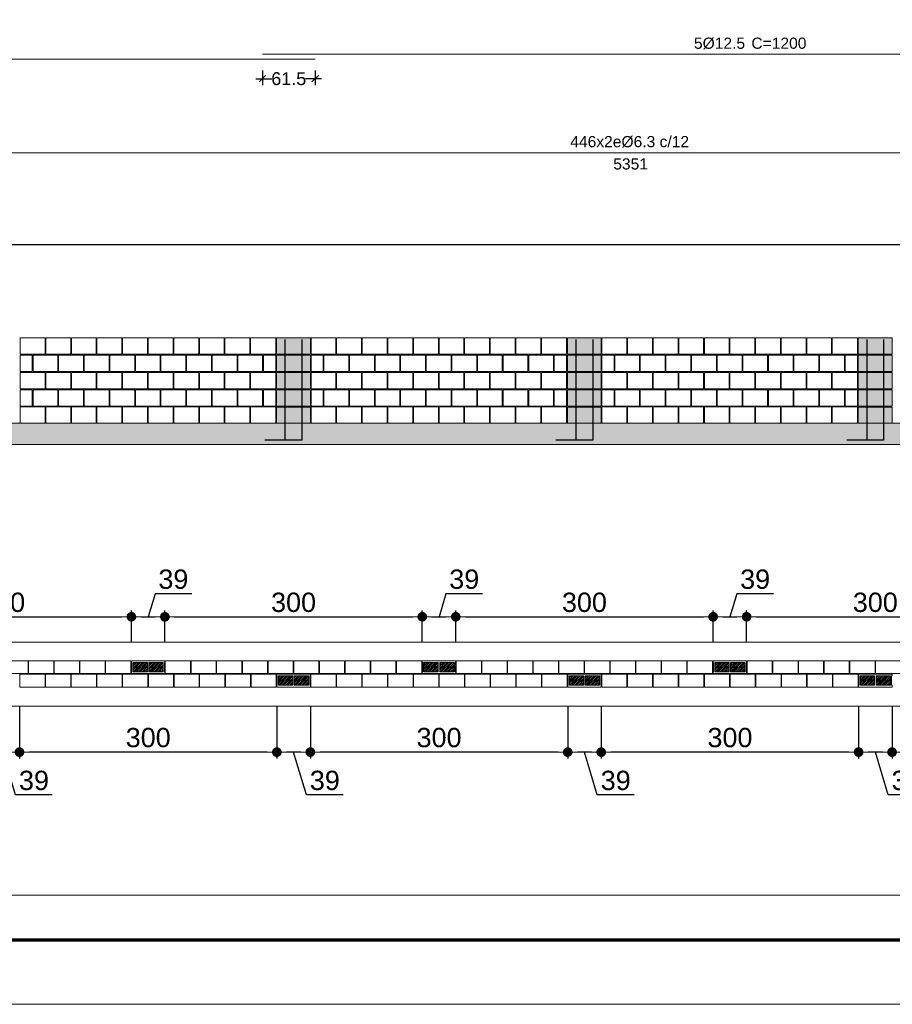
# Model space of a CAD drawing. Header units: millimetres. Extents: x 83 to 471, y -739 to 93.
# Tile 59 of 185: x 136 to 150, y -548 to -533. Entities that reach past the tile are written whole.
import ezdxf
from ezdxf.enums import TextEntityAlignment as Align

# ---------------------------------------------------------------- set-up
doc = ezdxf.new("R2010")
doc.units = ezdxf.units.MM
for name, color, linetype, lineweight in [('.', 7, 'Continuous', 5), ('__MAGNUS.Cota', 30, 'Continuous', 9), ('__MAGNUS.Margem', 7, 'Continuous', 70), ('__MAGNUS.Selo', 7, 'Continuous', 30), ('ALVEOLOS', 7, 'Continuous', 9), ('ARM_LONGITUDINAL_Ø12_5', 7, 'Continuous', 9), ('COTAS', 250, 'Continuous', 5), ('ELE_ARM_TRANS_TXT_EST', 7, 'Continuous', 9), ('ELE_COT_COT_ARM', 7, 'Continuous', 9), ('ELE_COT_COT_EST', 7, 'Continuous', 9), ('ELE_COT_TEXTOS_ESTRIBOS', 7, 'Continuous', 9), ('MEIA_PECA', 7, 'Continuous', 0), ('PECA_COMPLETA', 7, 'Continuous', 0), ('PECA_DE_PREENCHIMENTO', 7, 'Continuous', 0), ('POR_ARM_LONG_ARM_TEXTOS', 7, 'Continuous', 9), ('POR_ARM_LONG_TXT_COMP', 7, 'Continuous', 9), ('PREEN_ALVEOLOS', 7, 'Continuous', 9), ('ROTULOS_VERTICAIS', 7, 'Continuous', 9), ('VIG_FACES', 186, 'Continuous', 9)]:
    doc.layers.add(name, color=color, linetype=linetype, lineweight=lineweight)
doc.styles.add('Arial', font='arial.ttf')
doc.styles.add('Arial Narrow', font='ARIALN.TTF')
doc.dimstyles.new('Copy of UM_75.000000', dxfattribs={"dimtxt": 0.3, "dimasz": 0.15, "dimexe": 0.1, "dimexo": 0.3, "dimgap": 0.07, "dimtad": 1, "dimdec": 0, "dimlfac": 75, "dimzin": 0, "dimdsep": 46, "dimtxsty": 'Arial', "dimblk": 'DOT', "dimcen": 0.09, "dimdle": 0.1, "dimclrd": 30, "dimclre": 30, "dimclrt": 7, "dimadec": 1, "dimazin": 2, "dimtfac": 1, "dimtdec": 0, "dimtofl": 0, "dimtmove": 0, "dimatfit": 3, "dimldrblk": 'DOT', "dimfxl": 1, "dimtolj": 1, "dimarcsym": 0})
doc.dimstyles.new('cype_oblique', dxfattribs={"dimtxt": 0.2, "dimasz": 0.1, "dimexe": 0.1, "dimexo": 0.1, "dimgap": 0, "dimtad": 0, "dimdec": 0, "dimlfac": 30, "dimzin": 0, "dimdsep": 46, "dimtxsty": 'Arial', "dimblk1": 'OBLIQUE', "dimblk2": 'OBLIQUE', "dimsah": 1, "dimcen": 0.09, "dimdle": 0.1, "dimadec": 0, "dimazin": 0, "dimtfac": 1, "dimtdec": 0, "dimtofl": 0, "dimtmove": 2, "dimatfit": 3, "dimfxl": 1, "dimtolj": 1, "dimtzin": 0, "dimarcsym": 0})

# ---------------------------------------------------------------- blocks, each defined once
blk = doc.blocks.new('*U1865')
at = {"layer": '__MAGNUS.Margem', "linetype": 'Continuous'}
blk.add_line((-980.92, -2.28), (173.08, -2.28), dxfattribs=at)
at = {"layer": '__MAGNUS.Margem', "lineweight": 9}
blk.add_line((-1005.92, -12.28), (183.08, -12.28), dxfattribs=at)
at = {"layer": '__MAGNUS.Selo', "style": 'Arial Narrow', "width": 1}
for tag, height, p in [('PROPRIETÁRIO', 3.4, (17.21, 48.91)), ('EDIFICAÇÃORESIDENCIAL', 3.4, (17.21, 40.61)), ('ESTRUTURAL', 3.4, (17.8, 20.69)), ('ANTEPROJETO', 2.43, (111.69, 13.5)), ('ARQ01/01', 5.5, (139.44, 9.5)), ('INDICADA', 2.43, (111.53, 8))]:
    blk.add_attdef(tag, text='', height=height, dxfattribs=at).set_placement(p, align=Align.MIDDLE_LEFT)
at = {"layer": '__MAGNUS.Selo', "lineweight": 30, "flags": 104}
for tag, p in [('ENDEREÇODAOBRA', (17.21, 33.54)), ('ENDEREÇODAOBRA', (17.21, 27.87)), ('TÍTULO', (17.21, 10.8))]:
    blk.add_attdef(tag, text='', height=3.4, dxfattribs=at).set_placement(p, align=Align.MIDDLE_LEFT)
blk = doc.blocks.new('_OBLIQUE')
at = {"color": 0, "linetype": 'ByBlock', "lineweight": -2}
blk.add_line((-0.5, -0.5), (0.5, 0.5), dxfattribs=at)
blk = doc.blocks.new('*D5216')
at = {"layer": 'Defpoints', "color": 0}
for p in [(29.95, -2.118), (30.77, -2.118), (30.77, -2.344)]:
    blk.add_point(p, dxfattribs=at)
at = {"layer": 'ELE_COT_COT_ARM', "color": 0, "lineweight": -2}
for p, q in [((29.95, -2.218), (29.95, -2.444)), ((30.77, -2.218), (30.77, -2.444)), ((29.85, -2.344), (30.099, -2.344)), ((30.87, -2.344), (30.621, -2.344))]:
    blk.add_line(p, q, dxfattribs=at)
at = {"layer": 'ELE_COT_COT_ARM', "color": 0, "linetype": 'ByBlock', "lineweight": -2, "xscale": 0.1, "yscale": 0.1, "zscale": 0.1, "rotation": 180}
blk.add_blockref('_OBLIQUE', (29.95, -2.344), dxfattribs=at)
at = {"layer": 'ELE_COT_COT_ARM', "color": 0, "linetype": 'ByBlock', "lineweight": -2, "xscale": 0.1, "yscale": 0.1, "zscale": 0.1}
blk.add_blockref('_OBLIQUE', (30.77, -2.344), dxfattribs=at)
at = {"layer": 'ELE_COT_COT_ARM', "color": 0, "insert": (30.36, -2.344), "char_height": 0.2, "attachment_point": 5, "style": 'Arial'}
blk.add_mtext('\\A1;61.5', dxfattribs=at)
blk = doc.blocks.new('blocoss50')
at = {"layer": 'MEIA_PECA'}
for points in [[(-0.467, -0.268), (-0.467, -0.521), (-0.274, -0.521), (-0.274, -0.268), (-0.467, -0.268)], [(-0.467, -0.804), (-0.467, -1.057), (-0.274, -1.057), (-0.274, -0.804), (-0.467, -0.804)]]:
    blk.add_lwpolyline(points, close=True, dxfattribs=at)
at = {"layer": 'PECA_COMPLETA'}
for points in [[(-4.243, 0), (-4.243, -0.253), (-3.857, -0.253), (-3.857, 0), (-4.243, 0)], [(-3.846, 0), (-3.846, -0.253), (-3.459, -0.253), (-3.459, 0), (-3.846, 0)], [(-3.448, 0), (-3.448, -0.253), (-3.062, -0.253), (-3.062, 0), (-3.448, 0)], [(-3.051, 0), (-3.051, -0.253), (-2.664, -0.253), (-2.664, 0), (-3.051, 0)], [(-2.653, 0), (-2.653, -0.253), (-2.266, -0.253), (-2.266, 0), (-2.653, 0)], [(-2.256, 0), (-2.256, -0.253), (-1.869, -0.253), (-1.869, 0), (-2.256, 0)], [(-1.858, 0), (-1.858, -0.253), (-1.471, -0.253), (-1.471, 0), (-1.858, 0)], [(-1.461, 0), (-1.461, -0.253), (-1.074, -0.253), (-1.074, 0), (-1.461, 0)], [(-1.063, 0), (-1.063, -0.253), (-0.676, -0.253), (-0.676, 0), (-1.063, 0)], [(-0.666, 0), (-0.666, -0.253), (-0.274, -0.253), (-0.274, 0), (-0.666, 0)], [(-4.243, -0.268), (-4.243, -0.521), (-4.055, -0.521), (-4.055, -0.268)], [(-4.044, -0.268), (-4.044, -0.521), (-3.658, -0.521), (-3.658, -0.268), (-4.044, -0.268)], [(-3.647, -0.268), (-3.647, -0.521), (-3.26, -0.521), (-3.26, -0.268), (-3.647, -0.268)], [(-3.249, -0.268), (-3.249, -0.521), (-2.863, -0.521), (-2.863, -0.268), (-3.249, -0.268)], [(-2.852, -0.268), (-2.852, -0.521), (-2.465, -0.521), (-2.465, -0.268), (-2.852, -0.268)], [(-2.454, -0.268), (-2.454, -0.521), (-2.068, -0.521), (-2.068, -0.268), (-2.454, -0.268)], [(-2.057, -0.268), (-2.057, -0.521), (-1.67, -0.521), (-1.67, -0.268), (-2.057, -0.268)], [(-1.659, -0.268), (-1.659, -0.521), (-1.273, -0.521), (-1.273, -0.268), (-1.659, -0.268)], [(-1.262, -0.268), (-1.262, -0.521), (-0.875, -0.521), (-0.875, -0.268), (-1.262, -0.268)], [(-0.864, -0.268), (-0.864, -0.521), (-0.478, -0.521), (-0.478, -0.268), (-0.864, -0.268)], [(-4.243, -0.536), (-4.243, -0.789), (-3.857, -0.789), (-3.857, -0.536), (-4.243, -0.536)], [(-3.846, -0.536), (-3.846, -0.789), (-3.459, -0.789), (-3.459, -0.536), (-3.846, -0.536)], [(-3.448, -0.536), (-3.448, -0.789), (-3.062, -0.789), (-3.062, -0.536), (-3.448, -0.536)], [(-3.051, -0.536), (-3.051, -0.789), (-2.664, -0.789), (-2.664, -0.536), (-3.051, -0.536)], [(-2.653, -0.536), (-2.653, -0.789), (-2.266, -0.789), (-2.266, -0.536), (-2.653, -0.536)], [(-2.256, -0.536), (-2.256, -0.789), (-1.869, -0.789), (-1.869, -0.536), (-2.256, -0.536)], [(-1.858, -0.536), (-1.858, -0.789), (-1.471, -0.789), (-1.471, -0.536), (-1.858, -0.536)], [(-1.461, -0.536), (-1.461, -0.789), (-1.074, -0.789), (-1.074, -0.536), (-1.461, -0.536)], [(-1.063, -0.536), (-1.063, -0.789), (-0.676, -0.789), (-0.676, -0.536), (-1.063, -0.536)], [(-0.666, -0.536), (-0.666, -0.789), (-0.274, -0.789), (-0.274, -0.536), (-0.666, -0.536)], [(-4.243, -0.804), (-4.243, -1.057), (-4.055, -1.057), (-4.055, -0.804)], [(-4.044, -0.804), (-4.044, -1.057), (-3.658, -1.057), (-3.658, -0.804), (-4.044, -0.804)], [(-3.647, -0.804), (-3.647, -1.057), (-3.26, -1.057), (-3.26, -0.804), (-3.647, -0.804)], [(-3.249, -0.804), (-3.249, -1.057), (-2.863, -1.057), (-2.863, -0.804), (-3.249, -0.804)], [(-2.852, -0.804), (-2.852, -1.057), (-2.465, -1.057), (-2.465, -0.804), (-2.852, -0.804)], [(-2.454, -0.804), (-2.454, -1.057), (-2.068, -1.057), (-2.068, -0.804), (-2.454, -0.804)], [(-2.057, -0.804), (-2.057, -1.057), (-1.67, -1.057), (-1.67, -0.804), (-2.057, -0.804)], [(-1.659, -0.804), (-1.659, -1.057), (-1.273, -1.057), (-1.273, -0.804), (-1.659, -0.804)], [(-1.262, -0.804), (-1.262, -1.057), (-0.875, -1.057), (-0.875, -0.804), (-1.262, -0.804)], [(-0.864, -0.804), (-0.864, -1.057), (-0.478, -1.057), (-0.478, -0.804), (-0.864, -0.804)], [(-4.243, -1.072), (-4.243, -1.325), (-3.857, -1.325), (-3.857, -1.072), (-4.243, -1.072)], [(-3.846, -1.072), (-3.846, -1.325), (-3.459, -1.325), (-3.459, -1.072), (-3.846, -1.072)], [(-3.448, -1.072), (-3.448, -1.325), (-3.062, -1.325), (-3.062, -1.072), (-3.448, -1.072)], [(-3.051, -1.072), (-3.051, -1.325), (-2.664, -1.325), (-2.664, -1.072), (-3.051, -1.072)], [(-2.653, -1.072), (-2.653, -1.325), (-2.266, -1.325), (-2.266, -1.072), (-2.653, -1.072)], [(-2.256, -1.072), (-2.256, -1.325), (-1.869, -1.325), (-1.869, -1.072), (-2.256, -1.072)], [(-1.858, -1.072), (-1.858, -1.325), (-1.471, -1.325), (-1.471, -1.072), (-1.858, -1.072)], [(-1.461, -1.072), (-1.461, -1.325), (-1.074, -1.325), (-1.074, -1.072), (-1.461, -1.072)], [(-1.063, -1.072), (-1.063, -1.325), (-0.676, -1.325), (-0.676, -1.072), (-1.063, -1.072)], [(-0.666, -1.072), (-0.666, -1.325), (-0.274, -1.325), (-0.274, -1.072), (-0.666, -1.072)]]:
    blk.add_lwpolyline(points, close=True, dxfattribs=at)
blk = doc.blocks.new('prumada')
at = {"layer": '.'}
h = blk.add_hatch(dxfattribs=at)
h.set_pattern_fill('ANSI31', color=256)
h.paths.add_polyline_path([(-0.525, 0.789), (-0.525, 0.536), (0, 0.536), (0, 0.789), (-0.525, 0.789), (-0.525, 0.789)])
h.paths.add_polyline_path([(-0.525, 1.057), (-0.525, 0.804), (0, 0.804), (0, 1.057), (-0.525, 1.057), (-0.525, 1.057)])
h.paths.add_polyline_path([(-0.525, 0.521), (-0.525, 0.268), (0, 0.268), (0, 0.521), (-0.525, 0.521), (-0.525, 0.521)])
h.paths.add_polyline_path([(-0.525, 0.253), (-0.525, 0), (0, 0), (0, 0.253), (-0.525, 0.253), (-0.525, 0.253)])
h.paths.add_polyline_path([(-0.525, 1.325), (-0.525, 1.072), (0, 1.072), (0, 1.325), (-0.525, 1.325), (-0.525, 1.325)])
h = blk.add_hatch(color=254, dxfattribs=at)
h.dxf.hatch_style = 1
h.paths.add_polyline_path([(-0.525, 0.789), (-0.525, 0.536), (0, 0.536), (0, 0.789), (-0.525, 0.789), (-0.525, 0.789)])
h.paths.add_polyline_path([(-0.525, 1.057), (-0.525, 0.804), (0, 0.804), (0, 1.057), (-0.525, 1.057), (-0.525, 1.057)])
h.paths.add_polyline_path([(-0.525, 0.521), (-0.525, 0.268), (0, 0.268), (0, 0.521), (-0.525, 0.521), (-0.525, 0.521)])
h.paths.add_polyline_path([(-0.525, 0.253), (-0.525, 0), (0, 0), (0, 0.253), (-0.525, 0.253), (-0.525, 0.253)])
h.paths.add_polyline_path([(-0.525, 1.325), (-0.525, 1.072), (0, 1.072), (0, 1.325), (-0.525, 1.325), (-0.525, 1.325)])
for points in [[(-0.394, 1.3), (-0.394, -0.26), (-0.705, -0.26)], [(-0.131, 1.3), (-0.131, -0.26), (-0.442, -0.26)]]:
    blk.add_lwpolyline(points)
at = {"layer": 'PECA_COMPLETA'}
for points in [[(-0.525, 1.325), (-0.525, 1.072), (0, 1.072), (0, 1.325), (-0.525, 1.325)], [(-0.525, 1.057), (-0.525, 0.804), (0, 0.804), (0, 1.057), (-0.525, 1.057)], [(-0.525, 0.789), (-0.525, 0.536), (0, 0.536), (0, 0.789), (-0.525, 0.789)], [(-0.525, 0.521), (-0.525, 0.268), (0, 0.268), (0, 0.521), (-0.525, 0.521)], [(-0.525, 0.253), (-0.525, 0), (0, 0), (0, 0.253), (-0.525, 0.253)]]:
    blk.add_lwpolyline(points, close=True, dxfattribs=at)
blk = doc.blocks.new('bloco 8 furos')
at = {"layer": 'PECA_COMPLETA'}
blk.add_lwpolyline([(0, 0.1), (0.392, 0.1), (0.392, -0.1), (0, -0.1)], close=True, dxfattribs=at)
blk = doc.blocks.new('*U4417')
blk.add_blockref('bloco 8 furos', (-0.196, 0))
blk = doc.blocks.new('*U4416')
at = {"color": 0, "linetype": 'ByBlock', "lineweight": -2, "transparency": 16777216}
for p in [(-3.589, 0), (-3.19, 0), (-2.792, 0), (-2.393, 0), (-1.994, 0), (-1.595, 0), (-1.196, 0), (-0.798, 0), (-0.399, 0), (0, 0)]:
    blk.add_blockref('*U4417', p, dxfattribs=at)
blk = doc.blocks.new('ghghghhfghfgh')
at = {"layer": 'ROTULOS_VERTICAIS'}
h = blk.add_hatch(color=256, dxfattribs=at)
edge = h.paths.add_edge_path(flags=0)
edge.add_arc((-0.438, -0.1), 0.0133, 0, 360)
h = blk.add_hatch(color=256, dxfattribs=at)
edge = h.paths.add_edge_path(flags=0)
edge.add_arc((-0.326, -0.1), 0.0133, 0, 360)
h = blk.add_hatch(color=256, dxfattribs=at)
edge = h.paths.add_edge_path(flags=0)
edge.add_arc((-0.194, -0.1), 0.0133, 0, 360)
h = blk.add_hatch(color=256, dxfattribs=at)
edge = h.paths.add_edge_path(flags=0)
edge.add_arc((-0.082, -0.1), 0.0133, 0, 360)
at = {"layer": 'ALVEOLOS'}
for p, q in [((-0.52, 0), (0, 0)), ((0, -0.2), (-0.52, -0.2))]:
    blk.add_line(p, q, dxfattribs=at)
for points in [[(-0.52, 0), (-0.52, -0.027), (-0.513, -0.027), (-0.513, -0.173)], [(0, 0), (0, -0.027), (-0.007, -0.027), (-0.007, -0.173)], [(-0.52, -0.2), (-0.52, -0.173), (-0.513, -0.173)], [(0, -0.2), (0, -0.173), (-0.007, -0.173)]]:
    blk.add_lwpolyline(points, dxfattribs=at)
for points in [[(-0.493, -0.173), (-0.271, -0.173), (-0.271, -0.027), (-0.493, -0.027)], [(-0.249, -0.173), (-0.027, -0.173), (-0.027, -0.027), (-0.249, -0.027)]]:
    blk.add_lwpolyline(points, close=True, dxfattribs=at)
at = {"layer": 'PREEN_ALVEOLOS'}
for p, q in [((-0.493, -0.142), (-0.378, -0.027)), ((-0.493, -0.086), (-0.434, -0.027)), ((-0.493, -0.029), (-0.491, -0.027)), ((-0.493, -0.057), (-0.463, -0.027)), ((-0.493, -0.114), (-0.406, -0.027)), ((-0.493, -0.171), (-0.349, -0.027)), ((-0.468, -0.173), (-0.321, -0.027)), ((-0.44, -0.173), (-0.293, -0.027)), ((-0.411, -0.173), (-0.271, -0.033)), ((-0.383, -0.173), (-0.271, -0.061)), ((-0.355, -0.173), (-0.271, -0.089)), ((-0.326, -0.173), (-0.271, -0.118)), ((-0.298, -0.173), (-0.271, -0.146)), ((-0.249, -0.142), (-0.134, -0.027)), ((-0.249, -0.086), (-0.19, -0.027)), ((-0.249, -0.029), (-0.247, -0.027)), ((-0.249, -0.057), (-0.219, -0.027)), ((-0.249, -0.114), (-0.162, -0.027)), ((-0.249, -0.171), (-0.105, -0.027)), ((-0.224, -0.173), (-0.077, -0.027)), ((-0.196, -0.173), (-0.049, -0.027)), ((-0.167, -0.173), (-0.027, -0.033)), ((-0.139, -0.173), (-0.027, -0.061)), ((-0.111, -0.173), (-0.027, -0.089)), ((-0.082, -0.173), (-0.027, -0.118)), ((-0.054, -0.173), (-0.027, -0.146))]:
    blk.add_line(p, q, dxfattribs=at)
at = {"layer": 'ROTULOS_VERTICAIS'}
for centre in [(-0.438, -0.1), (-0.326, -0.1), (-0.194, -0.1), (-0.082, -0.1)]:
    blk.add_circle(centre, 0.0133, dxfattribs=at)
blk = doc.blocks.new('*U4419')
blk.add_blockref('bloco 8 furos', (-0.196, 0))
blk = doc.blocks.new('*U4418')
at = {"color": 0, "linetype": 'ByBlock', "lineweight": -2, "transparency": 16777216}
for p in [(-3.589, 0), (-3.19, 0), (-2.792, 0), (-2.393, 0), (-1.994, 0), (-1.595, 0), (-1.196, 0), (-0.798, 0), (-0.399, 0), (0, 0)]:
    blk.add_blockref('*U4419', p, dxfattribs=at)
blk = doc.blocks.new('*U4421')
blk.add_blockref('bloco 8 furos', (-0.196, 0))
blk = doc.blocks.new('*U4420')
at = {"color": 0, "linetype": 'ByBlock', "lineweight": -2, "transparency": 16777216}
for p in [(-3.589, 0), (-3.19, 0), (-2.792, 0), (-2.393, 0), (-1.994, 0), (-1.595, 0), (-1.196, 0), (-0.798, 0), (-0.399, 0), (0, 0)]:
    blk.add_blockref('*U4421', p, dxfattribs=at)
blk = doc.blocks.new('*U4423')
blk.add_blockref('bloco 8 furos', (-0.196, 0))
blk = doc.blocks.new('*U4422')
at = {"color": 0, "linetype": 'ByBlock', "lineweight": -2, "transparency": 16777216}
for p in [(-3.589, 0), (-3.19, 0), (-2.792, 0), (-2.393, 0), (-1.994, 0), (-1.595, 0), (-1.196, 0), (-0.798, 0), (-0.399, 0), (0, 0)]:
    blk.add_blockref('*U4423', p, dxfattribs=at)
blk = doc.blocks.new('_DOT')
at = {"layer": '__MAGNUS.Cota', "linetype": 'ByBlock'}
blk.add_line((-0.5, 0), (-1, 0), dxfattribs=at)
at = {"layer": '__MAGNUS.Cota', "linetype": 'ByBlock', "const_width": 0.5}
blk.add_lwpolyline([(-0.25, 0, 1), (0.25, 0, 1)], format="xyb", close=True, dxfattribs=at)
blk = doc.blocks.new('*D4473')
at = {"layer": 'COTAS', "color": 30, "lineweight": -2}
for p, q in [((149.897, -543.557), (149.897, -544.367)), ((153.894, -543.557), (153.894, -544.367)), ((153.744, -544.267), (150.047, -544.267))]:
    blk.add_line(p, q, dxfattribs=at)
at = {"layer": 'Defpoints', "color": 0}
for p in [(149.897, -543.257), (153.894, -543.257), (149.897, -544.267)]:
    blk.add_point(p, dxfattribs=at)
at = {"layer": 'COTAS', "color": 30, "linetype": 'ByBlock', "lineweight": -2, "xscale": 0.15, "yscale": 0.15, "zscale": 0.15, "rotation": 180}
blk.add_blockref('_DOT', (149.897, -544.267), dxfattribs=at)
at = {"layer": 'COTAS', "color": 30, "linetype": 'ByBlock', "lineweight": -2, "xscale": 0.15, "yscale": 0.15, "zscale": 0.15}
blk.add_blockref('_DOT', (153.894, -544.267), dxfattribs=at)
at = {"layer": 'COTAS', "color": 7, "insert": (151.896, -544.043), "char_height": 0.3, "attachment_point": 5, "style": 'Arial'}
blk.add_mtext('\\A1;300', dxfattribs=at)
blk = doc.blocks.new('*D4474')
at = {"layer": 'COTAS', "color": 30, "lineweight": -2}
for p, q in [((149.377, -543.557), (149.377, -544.367)), ((149.897, -543.557), (149.897, -544.367)), ((149.747, -544.267), (149.527, -544.267)), ((149.836, -544.932), (149.637, -544.267)), ((150.407, -544.932), (149.836, -544.932))]:
    blk.add_line(p, q, dxfattribs=at)
at = {"layer": 'Defpoints', "color": 0}
for p in [(149.377, -543.257), (149.897, -543.257), (149.377, -544.267)]:
    blk.add_point(p, dxfattribs=at)
at = {"layer": 'COTAS', "color": 30, "linetype": 'ByBlock', "lineweight": -2, "xscale": 0.15, "yscale": 0.15, "zscale": 0.15, "rotation": 180}
blk.add_blockref('_DOT', (149.377, -544.267), dxfattribs=at)
at = {"layer": 'COTAS', "color": 30, "linetype": 'ByBlock', "lineweight": -2, "xscale": 0.15, "yscale": 0.15, "zscale": 0.15}
blk.add_blockref('_DOT', (149.897, -544.267), dxfattribs=at)
at = {"layer": 'COTAS', "color": 7, "insert": (150.122, -544.708), "char_height": 0.3, "attachment_point": 5, "style": 'Arial'}
blk.add_mtext('\\A1;39', dxfattribs=at)
blk = doc.blocks.new('*D4475')
at = {"layer": 'COTAS', "color": 30, "lineweight": -2}
for p, q in [((145.38, -543.557), (145.38, -544.367)), ((149.377, -543.557), (149.377, -544.367)), ((149.227, -544.267), (145.53, -544.267))]:
    blk.add_line(p, q, dxfattribs=at)
at = {"layer": 'Defpoints', "color": 0}
for p in [(145.38, -543.257), (149.377, -543.257), (145.38, -544.267)]:
    blk.add_point(p, dxfattribs=at)
at = {"layer": 'COTAS', "color": 30, "linetype": 'ByBlock', "lineweight": -2, "xscale": 0.15, "yscale": 0.15, "zscale": 0.15, "rotation": 180}
blk.add_blockref('_DOT', (145.38, -544.267), dxfattribs=at)
at = {"layer": 'COTAS', "color": 30, "linetype": 'ByBlock', "lineweight": -2, "xscale": 0.15, "yscale": 0.15, "zscale": 0.15}
blk.add_blockref('_DOT', (149.377, -544.267), dxfattribs=at)
at = {"layer": 'COTAS', "color": 7, "insert": (147.379, -544.043), "char_height": 0.3, "attachment_point": 5, "style": 'Arial'}
blk.add_mtext('\\A1;300', dxfattribs=at)
blk = doc.blocks.new('*D4476')
at = {"layer": 'COTAS', "color": 30, "lineweight": -2}
for p, q in [((144.86, -543.557), (144.86, -544.367)), ((145.38, -543.557), (145.38, -544.367)), ((145.23, -544.267), (145.01, -544.267)), ((145.319, -544.932), (145.12, -544.267)), ((145.89, -544.932), (145.319, -544.932))]:
    blk.add_line(p, q, dxfattribs=at)
at = {"layer": 'Defpoints', "color": 0}
for p in [(144.86, -543.257), (145.38, -543.257), (144.86, -544.267)]:
    blk.add_point(p, dxfattribs=at)
at = {"layer": 'COTAS', "color": 30, "linetype": 'ByBlock', "lineweight": -2, "xscale": 0.15, "yscale": 0.15, "zscale": 0.15, "rotation": 180}
blk.add_blockref('_DOT', (144.86, -544.267), dxfattribs=at)
at = {"layer": 'COTAS', "color": 30, "linetype": 'ByBlock', "lineweight": -2, "xscale": 0.15, "yscale": 0.15, "zscale": 0.15}
blk.add_blockref('_DOT', (145.38, -544.267), dxfattribs=at)
at = {"layer": 'COTAS', "color": 7, "insert": (145.605, -544.708), "char_height": 0.3, "attachment_point": 5, "style": 'Arial'}
blk.add_mtext('\\A1;39', dxfattribs=at)
blk = doc.blocks.new('*D4477')
at = {"layer": 'COTAS', "color": 30, "lineweight": -2}
for p, q in [((140.863, -543.557), (140.863, -544.367)), ((144.86, -543.557), (144.86, -544.367)), ((144.71, -544.267), (141.013, -544.267))]:
    blk.add_line(p, q, dxfattribs=at)
at = {"layer": 'Defpoints', "color": 0}
for p in [(140.863, -543.257), (144.86, -543.257), (140.863, -544.267)]:
    blk.add_point(p, dxfattribs=at)
at = {"layer": 'COTAS', "color": 30, "linetype": 'ByBlock', "lineweight": -2, "xscale": 0.15, "yscale": 0.15, "zscale": 0.15, "rotation": 180}
blk.add_blockref('_DOT', (140.863, -544.267), dxfattribs=at)
at = {"layer": 'COTAS', "color": 30, "linetype": 'ByBlock', "lineweight": -2, "xscale": 0.15, "yscale": 0.15, "zscale": 0.15}
blk.add_blockref('_DOT', (144.86, -544.267), dxfattribs=at)
at = {"layer": 'COTAS', "color": 7, "insert": (142.862, -544.043), "char_height": 0.3, "attachment_point": 5, "style": 'Arial'}
blk.add_mtext('\\A1;300', dxfattribs=at)
blk = doc.blocks.new('*D4478')
at = {"layer": 'COTAS', "color": 30, "lineweight": -2}
for p, q in [((140.343, -543.557), (140.343, -544.367)), ((140.863, -543.557), (140.863, -544.367)), ((140.713, -544.267), (140.493, -544.267)), ((140.802, -544.932), (140.603, -544.267)), ((141.373, -544.932), (140.802, -544.932))]:
    blk.add_line(p, q, dxfattribs=at)
at = {"layer": 'Defpoints', "color": 0}
for p in [(140.343, -543.257), (140.863, -543.257), (140.343, -544.267)]:
    blk.add_point(p, dxfattribs=at)
at = {"layer": 'COTAS', "color": 30, "linetype": 'ByBlock', "lineweight": -2, "xscale": 0.15, "yscale": 0.15, "zscale": 0.15, "rotation": 180}
blk.add_blockref('_DOT', (140.343, -544.267), dxfattribs=at)
at = {"layer": 'COTAS', "color": 30, "linetype": 'ByBlock', "lineweight": -2, "xscale": 0.15, "yscale": 0.15, "zscale": 0.15}
blk.add_blockref('_DOT', (140.863, -544.267), dxfattribs=at)
at = {"layer": 'COTAS', "color": 7, "insert": (141.088, -544.708), "char_height": 0.3, "attachment_point": 5, "style": 'Arial'}
blk.add_mtext('\\A1;39', dxfattribs=at)
blk = doc.blocks.new('*D4479')
at = {"layer": 'COTAS', "color": 30, "lineweight": -2}
for p, q in [((136.346, -543.557), (136.346, -544.367)), ((140.343, -543.557), (140.343, -544.367)), ((140.193, -544.267), (136.496, -544.267))]:
    blk.add_line(p, q, dxfattribs=at)
at = {"layer": 'Defpoints', "color": 0}
for p in [(136.346, -543.257), (140.343, -543.257), (136.346, -544.267)]:
    blk.add_point(p, dxfattribs=at)
at = {"layer": 'COTAS', "color": 30, "linetype": 'ByBlock', "lineweight": -2, "xscale": 0.15, "yscale": 0.15, "zscale": 0.15, "rotation": 180}
blk.add_blockref('_DOT', (136.346, -544.267), dxfattribs=at)
at = {"layer": 'COTAS', "color": 30, "linetype": 'ByBlock', "lineweight": -2, "xscale": 0.15, "yscale": 0.15, "zscale": 0.15}
blk.add_blockref('_DOT', (140.343, -544.267), dxfattribs=at)
at = {"layer": 'COTAS', "color": 7, "insert": (138.345, -544.043), "char_height": 0.3, "attachment_point": 5, "style": 'Arial'}
blk.add_mtext('\\A1;300', dxfattribs=at)
blk = doc.blocks.new('*D4480')
at = {"layer": 'COTAS', "color": 30, "lineweight": -2}
for p, q in [((135.826, -543.557), (135.826, -544.367)), ((136.346, -543.557), (136.346, -544.367)), ((136.196, -544.267), (135.976, -544.267)), ((136.285, -544.932), (136.086, -544.267)), ((136.856, -544.932), (136.285, -544.932))]:
    blk.add_line(p, q, dxfattribs=at)
at = {"layer": 'Defpoints', "color": 0}
for p in [(135.826, -543.257), (136.346, -543.257), (135.826, -544.267)]:
    blk.add_point(p, dxfattribs=at)
at = {"layer": 'COTAS', "color": 30, "linetype": 'ByBlock', "lineweight": -2, "xscale": 0.15, "yscale": 0.15, "zscale": 0.15, "rotation": 180}
blk.add_blockref('_DOT', (135.826, -544.267), dxfattribs=at)
at = {"layer": 'COTAS', "color": 30, "linetype": 'ByBlock', "lineweight": -2, "xscale": 0.15, "yscale": 0.15, "zscale": 0.15}
blk.add_blockref('_DOT', (136.346, -544.267), dxfattribs=at)
at = {"layer": 'COTAS', "color": 7, "insert": (136.571, -544.708), "char_height": 0.3, "attachment_point": 5, "style": 'Arial'}
blk.add_mtext('\\A1;39', dxfattribs=at)
blk = doc.blocks.new('*D4498')
at = {"layer": 'COTAS', "color": 30, "lineweight": -2}
for p, q in [((134.087, -542.562), (134.087, -542.066)), ((134.237, -542.166), (137.934, -542.166)), ((138.084, -542.562), (138.084, -542.066))]:
    blk.add_line(p, q, dxfattribs=at)
at = {"layer": 'Defpoints', "color": 0}
for p in [(138.084, -542.166), (134.087, -542.862), (138.084, -542.862)]:
    blk.add_point(p, dxfattribs=at)
at = {"layer": 'COTAS', "color": 30, "linetype": 'ByBlock', "lineweight": -2, "xscale": 0.15, "yscale": 0.15, "zscale": 0.15, "rotation": 180}
blk.add_blockref('_DOT', (134.087, -542.166), dxfattribs=at)
at = {"layer": 'COTAS', "color": 30, "linetype": 'ByBlock', "lineweight": -2, "xscale": 0.15, "yscale": 0.15, "zscale": 0.15}
blk.add_blockref('_DOT', (138.084, -542.166), dxfattribs=at)
at = {"layer": 'COTAS', "color": 7, "insert": (136.085, -541.943), "char_height": 0.3, "attachment_point": 5, "style": 'Arial'}
blk.add_mtext('\\A1;300', dxfattribs=at)
blk = doc.blocks.new('*D4499')
at = {"layer": 'COTAS', "color": 30, "lineweight": -2}
for p, q in [((138.451, -541.808), (138.344, -542.166)), ((139.021, -541.808), (138.451, -541.808)), ((138.084, -542.562), (138.084, -542.066)), ((138.234, -542.166), (138.454, -542.166)), ((138.604, -542.562), (138.604, -542.066))]:
    blk.add_line(p, q, dxfattribs=at)
at = {"layer": 'Defpoints', "color": 0}
for p in [(138.604, -542.166), (138.084, -542.862), (138.604, -542.862)]:
    blk.add_point(p, dxfattribs=at)
at = {"layer": 'COTAS', "color": 30, "linetype": 'ByBlock', "lineweight": -2, "xscale": 0.15, "yscale": 0.15, "zscale": 0.15, "rotation": 180}
blk.add_blockref('_DOT', (138.084, -542.166), dxfattribs=at)
at = {"layer": 'COTAS', "color": 30, "linetype": 'ByBlock', "lineweight": -2, "xscale": 0.15, "yscale": 0.15, "zscale": 0.15}
blk.add_blockref('_DOT', (138.604, -542.166), dxfattribs=at)
at = {"layer": 'COTAS', "color": 7, "insert": (138.736, -541.584), "char_height": 0.3, "attachment_point": 5, "style": 'Arial'}
blk.add_mtext('\\A1;39', dxfattribs=at)
blk = doc.blocks.new('*D4500')
at = {"layer": 'COTAS', "color": 30, "lineweight": -2}
for p, q in [((138.604, -542.562), (138.604, -542.066)), ((138.754, -542.166), (142.451, -542.166)), ((142.601, -542.562), (142.601, -542.066))]:
    blk.add_line(p, q, dxfattribs=at)
at = {"layer": 'Defpoints', "color": 0}
for p in [(142.601, -542.166), (138.604, -542.862), (142.601, -542.862)]:
    blk.add_point(p, dxfattribs=at)
at = {"layer": 'COTAS', "color": 30, "linetype": 'ByBlock', "lineweight": -2, "xscale": 0.15, "yscale": 0.15, "zscale": 0.15, "rotation": 180}
blk.add_blockref('_DOT', (138.604, -542.166), dxfattribs=at)
at = {"layer": 'COTAS', "color": 30, "linetype": 'ByBlock', "lineweight": -2, "xscale": 0.15, "yscale": 0.15, "zscale": 0.15}
blk.add_blockref('_DOT', (142.601, -542.166), dxfattribs=at)
at = {"layer": 'COTAS', "color": 7, "insert": (140.602, -541.943), "char_height": 0.3, "attachment_point": 5, "style": 'Arial'}
blk.add_mtext('\\A1;300', dxfattribs=at)
blk = doc.blocks.new('*D4501')
at = {"layer": 'COTAS', "color": 30, "lineweight": -2}
for p, q in [((142.968, -541.808), (142.861, -542.166)), ((143.538, -541.808), (142.968, -541.808)), ((142.601, -542.562), (142.601, -542.066)), ((142.751, -542.166), (142.971, -542.166)), ((143.121, -542.562), (143.121, -542.066))]:
    blk.add_line(p, q, dxfattribs=at)
at = {"layer": 'Defpoints', "color": 0}
for p in [(143.121, -542.166), (142.601, -542.862), (143.121, -542.862)]:
    blk.add_point(p, dxfattribs=at)
at = {"layer": 'COTAS', "color": 30, "linetype": 'ByBlock', "lineweight": -2, "xscale": 0.15, "yscale": 0.15, "zscale": 0.15, "rotation": 180}
blk.add_blockref('_DOT', (142.601, -542.166), dxfattribs=at)
at = {"layer": 'COTAS', "color": 30, "linetype": 'ByBlock', "lineweight": -2, "xscale": 0.15, "yscale": 0.15, "zscale": 0.15}
blk.add_blockref('_DOT', (143.121, -542.166), dxfattribs=at)
at = {"layer": 'COTAS', "color": 7, "insert": (143.253, -541.584), "char_height": 0.3, "attachment_point": 5, "style": 'Arial'}
blk.add_mtext('\\A1;39', dxfattribs=at)
blk = doc.blocks.new('*D4502')
at = {"layer": 'COTAS', "color": 30, "lineweight": -2}
for p, q in [((143.121, -542.562), (143.121, -542.066)), ((143.271, -542.166), (146.968, -542.166)), ((147.118, -542.562), (147.118, -542.066))]:
    blk.add_line(p, q, dxfattribs=at)
at = {"layer": 'Defpoints', "color": 0}
for p in [(147.118, -542.166), (143.121, -542.862), (147.118, -542.862)]:
    blk.add_point(p, dxfattribs=at)
at = {"layer": 'COTAS', "color": 30, "linetype": 'ByBlock', "lineweight": -2, "xscale": 0.15, "yscale": 0.15, "zscale": 0.15, "rotation": 180}
blk.add_blockref('_DOT', (143.121, -542.166), dxfattribs=at)
at = {"layer": 'COTAS', "color": 30, "linetype": 'ByBlock', "lineweight": -2, "xscale": 0.15, "yscale": 0.15, "zscale": 0.15}
blk.add_blockref('_DOT', (147.118, -542.166), dxfattribs=at)
at = {"layer": 'COTAS', "color": 7, "insert": (145.119, -541.943), "char_height": 0.3, "attachment_point": 5, "style": 'Arial'}
blk.add_mtext('\\A1;300', dxfattribs=at)
blk = doc.blocks.new('*D4503')
at = {"layer": 'COTAS', "color": 30, "lineweight": -2}
for p, q in [((147.485, -541.808), (147.378, -542.166)), ((148.055, -541.808), (147.485, -541.808)), ((147.118, -542.562), (147.118, -542.066)), ((147.268, -542.166), (147.488, -542.166)), ((147.638, -542.562), (147.638, -542.066))]:
    blk.add_line(p, q, dxfattribs=at)
at = {"layer": 'Defpoints', "color": 0}
for p in [(147.638, -542.166), (147.118, -542.862), (147.638, -542.862)]:
    blk.add_point(p, dxfattribs=at)
at = {"layer": 'COTAS', "color": 30, "linetype": 'ByBlock', "lineweight": -2, "xscale": 0.15, "yscale": 0.15, "zscale": 0.15, "rotation": 180}
blk.add_blockref('_DOT', (147.118, -542.166), dxfattribs=at)
at = {"layer": 'COTAS', "color": 30, "linetype": 'ByBlock', "lineweight": -2, "xscale": 0.15, "yscale": 0.15, "zscale": 0.15}
blk.add_blockref('_DOT', (147.638, -542.166), dxfattribs=at)
at = {"layer": 'COTAS', "color": 7, "insert": (147.77, -541.584), "char_height": 0.3, "attachment_point": 5, "style": 'Arial'}
blk.add_mtext('\\A1;39', dxfattribs=at)
blk = doc.blocks.new('*D4504')
at = {"layer": 'COTAS', "color": 30, "lineweight": -2}
for p, q in [((147.638, -542.562), (147.638, -542.066)), ((147.788, -542.166), (151.485, -542.166)), ((151.635, -542.562), (151.635, -542.066))]:
    blk.add_line(p, q, dxfattribs=at)
at = {"layer": 'Defpoints', "color": 0}
for p in [(151.635, -542.166), (147.638, -542.862), (151.635, -542.862)]:
    blk.add_point(p, dxfattribs=at)
at = {"layer": 'COTAS', "color": 30, "linetype": 'ByBlock', "lineweight": -2, "xscale": 0.15, "yscale": 0.15, "zscale": 0.15, "rotation": 180}
blk.add_blockref('_DOT', (147.638, -542.166), dxfattribs=at)
at = {"layer": 'COTAS', "color": 30, "linetype": 'ByBlock', "lineweight": -2, "xscale": 0.15, "yscale": 0.15, "zscale": 0.15}
blk.add_blockref('_DOT', (151.635, -542.166), dxfattribs=at)
at = {"layer": 'COTAS', "color": 7, "insert": (149.636, -541.943), "char_height": 0.3, "attachment_point": 5, "style": 'Arial'}
blk.add_mtext('\\A1;300', dxfattribs=at)
blk = doc.blocks.new('*U4447')
blk.add_blockref('bloco 8 furos', (-0.196, 0))
blk = doc.blocks.new('*U4446')
at = {"color": 0, "linetype": 'ByBlock', "lineweight": -2, "transparency": 16777216}
for p in [(-3.589, 0), (-3.19, 0), (-2.792, 0), (-2.393, 0), (-1.994, 0), (-1.595, 0), (-1.196, 0), (-0.798, 0), (-0.399, 0), (0, 0)]:
    blk.add_blockref('*U4447', p, dxfattribs=at)
blk = doc.blocks.new('*U4449')
blk.add_blockref('bloco 8 furos', (-0.196, 0))
blk = doc.blocks.new('*U4448')
at = {"color": 0, "linetype": 'ByBlock', "lineweight": -2, "transparency": 16777216}
for p in [(-3.589, 0), (-3.19, 0), (-2.792, 0), (-2.393, 0), (-1.994, 0), (-1.595, 0), (-1.196, 0), (-0.798, 0), (-0.399, 0), (0, 0)]:
    blk.add_blockref('*U4449', p, dxfattribs=at)
blk = doc.blocks.new('*U4451')
blk.add_blockref('bloco 8 furos', (-0.196, 0))
blk = doc.blocks.new('*U4450')
at = {"color": 0, "linetype": 'ByBlock', "lineweight": -2, "transparency": 16777216}
for p in [(-3.589, 0), (-3.19, 0), (-2.792, 0), (-2.393, 0), (-1.994, 0), (-1.595, 0), (-1.196, 0), (-0.798, 0), (-0.399, 0), (0, 0)]:
    blk.add_blockref('*U4451', p, dxfattribs=at)
blk = doc.blocks.new('G$C78186781')
at = {"layer": 'ARM_LONGITUDINAL_Ø12_5'}
for points in [[(29.95, -1.965), (45.95, -1.965)], [(14.77, -2.042), (30.77, -2.042)]]:
    blk.add_lwpolyline(points, dxfattribs=at)
at = {"layer": 'ELE_COT_COT_EST'}
blk.add_lwpolyline([(0, -3.493), (71.348, -3.493), (71.348, -3.366)], dxfattribs=at)
at = {"layer": 'ELE_ARM_TRANS_TXT_EST', "style": 'Arial'}
blk.add_text('446x2e%%c6.3 c/12', height=0.17333, dxfattribs=at).set_placement((34.732, -3.407))
at = {"layer": 'ELE_COT_TEXTOS_ESTRIBOS', "style": 'Arial'}
blk.add_text('5351', height=0.1733, dxfattribs=at).set_placement((35.399, -3.753))
at = {"layer": 'POR_ARM_LONG_ARM_TEXTOS', "style": 'Arial'}
blk.add_text('5%%c12.5', height=0.1733, dxfattribs=at).set_placement((36.652, -1.879))
at = {"layer": 'POR_ARM_LONG_TXT_COMP', "style": 'Arial'}
blk.add_text(' C=1200', height=0.1733, dxfattribs=at).set_placement((37.477, -1.879))
at = {"layer": 'ELE_COT_COT_ARM'}
dim = blk.add_aligned_dim(p1=(29.95, -2.118), p2=(30.77, -2.118), distance=-0.226, text='61.5', dimstyle='cype_oblique', dxfattribs=at)
dim.commit()
dim.dimension.update_dxf_attribs({"geometry": '*D5216', "text_midpoint": (30.36, -2.344)})

msp = doc.modelspace()

# ---------------------------------------------------------------- hatches: boundary and pattern name
at = {"layer": '.', "lineweight": 0}
h = msp.add_hatch(dxfattribs=at)
h.set_pattern_fill('AR-CONC', color=256, scale=0.0015)
h.set_pattern_definition([(50, (17.85144, -282.5453), (0.273277, -0.02390863), [0.028575, -0.314325]), (355, (17.85144, -282.5453), (-0.05286513, 0.28658527), [0.02286, -0.25146088]), (100.45144, (17.8742, -282.5473), (0.22041187, 0.26267663), [0.02428501, -0.26713537]), (46.1842, (17.85144, -282.4691), (0.40661856, -0.0630635), [0.0428625, -0.4714875]), (96.63556, (17.88532, -282.47436), (0.3561062, 0.3711392), [0.03642753, -0.4007034]), (351.18415, (17.85144, -282.4691), (0.3561062, 0.3711392), [0.03428995, -0.3771896]), (21, (17.88954, -282.48816), (0.22742159, -0.1533978), [0.028575, -0.314325]), (326, (17.88954, -282.48816), (0.09270304, 0.27628195), [0.02286, -0.25146]), (71.451445, (17.9085, -282.50094), (0.32012463, 0.12288415), [0.02428501, -0.2671349]), (37.5, (17.85144, -282.54531), (0.004632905, 0.126832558), [0, -0.248412, 0, -0.25527, 0, -0.2524125]), (7.5, (17.85144, -282.5453), (0.100229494, 0.15027086), [0, -0.145542, 0, -0.242697, 0, -0.0962025]), (327.5, (17.76647, -282.54531), (0.203385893, -0.008593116), [0, -0.09525, 0, -0.29718, 0, -0.394335]), (317.5, (17.72837, -282.5453), (0.22219377, 0.03813974), [0, -0.123825, 0, -0.197358, 0, -0.280035])])
h.paths.add_polyline_path([(110.16802, -539.162), (181.51602, -539.162), (181.51602, -539.492), (110.16802, -539.492), (110.16802, -539.162)])

# ---------------------------------------------------------------- linework, layer by layer
msp.add_line((194.51797, -536.38891), (96.62457, -536.38891))
at = {"layer": 'PECA_COMPLETA'}
msp.add_lwpolyline([(194.51797, -546.48728), (96.62457, -546.48728), (96.62457, -465.1471), (194.51797, -465.1471)], close=True, dxfattribs=at)
at = {"layer": 'PECA_DE_PREENCHIMENTO'}
msp.add_lwpolyline([(110.16802, -539.162), (181.51602, -539.162), (181.51602, -539.492), (110.16802, -539.492)], close=True, dxfattribs=at)
at = {"layer": 'VIG_FACES'}
for p, q in [((110.16802, -542.5583), (181.51602, -542.5583)), ((110.16802, -543.55497), (181.51602, -543.55497))]:
    msp.add_line(p, q, dxfattribs=at)

# ---------------------------------------------------------------- block references
for name, p in [('G$C78186781', (110.16802, -531.46849)), ('blocoss50', (140.60029, -537.83666)), ('prumada', (140.86302, -539.162)), ('blocoss50', (145.11729, -537.83666)), ('prumada', (145.38002, -539.162)), ('blocoss50', (149.63429, -537.83666)), ('prumada', (149.89702, -539.162)), ('*U4422', (137.87887, -542.94833)), ('ghghghhfghfgh', (138.60385, -542.84833)), ('*U4420', (142.39587, -542.94833)), ('ghghghhfghfgh', (143.12085, -542.84833)), ('*U4418', (146.91287, -542.94833)), ('ghghghhfghfgh', (147.63785, -542.84833)), ('*U4416', (151.42987, -542.94833)), ('*U4450', (140.13805, -543.15663)), ('ghghghhfghfgh', (140.86302, -543.05663)), ('*U4448', (144.65505, -543.15663)), ('ghghghhfghfgh', (145.38002, -543.05663)), ('*U4446', (149.17205, -543.15663)), ('ghghghhfghfgh', (149.89702, -543.05663))]:
    msp.add_blockref(name, p)
at = {"layer": '__MAGNUS.Selo', "color": 7, "true_color": 0xffffff, "xscale": 0.0999999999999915, "yscale": 0.0999999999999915, "zscale": 0.0999999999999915}
msp.add_blockref('*U1865', (194.62889, -546.9541), dxfattribs=at)

# ---------------------------------------------------------------- dimensions: what is measured, and where the dimension line sits
at = {"layer": 'COTAS'}
for base, p1, p2, picture, middle in [((138.60385, -542.16597), (138.08385, -542.86166), (138.60385, -542.86166), '*D4499', (138.52133, -541.58442)), ((143.12085, -542.16597), (142.60085, -542.86166), (143.12085, -542.86166), '*D4501', (143.03833, -541.58442)), ((147.63785, -542.16597), (147.11785, -542.86166), (147.63785, -542.86166), '*D4503', (147.55533, -541.58442)), ((138.08385, -542.16597), (134.08685, -542.86166), (138.08385, -542.86166), '*D4498', (136.08535, -541.9427)), ((142.60085, -542.16597), (138.60385, -542.86166), (142.60085, -542.86166), '*D4500', (140.60235, -541.9427)), ((147.11785, -542.16597), (143.12085, -542.86166), (147.11785, -542.86166), '*D4502', (145.11935, -541.9427)), ((151.63485, -542.16597), (147.63785, -542.86166), (151.63485, -542.86166), '*D4504', (149.63635, -541.9427)), ((135.82602, -544.26671), (136.34602, -543.25663), (135.82602, -543.25663), '*D4480', (136.35547, -544.70826)), ((136.34602, -544.26671), (140.34302, -543.25663), (136.34602, -543.25663), '*D4479', (138.34452, -544.04344)), ((140.34302, -544.26671), (140.86302, -543.25663), (140.34302, -543.25663), '*D4478', (140.87247, -544.70826)), ((140.86302, -544.26671), (144.86002, -543.25663), (140.86302, -543.25663), '*D4477', (142.86152, -544.04344)), ((144.86002, -544.26671), (145.38002, -543.25663), (144.86002, -543.25663), '*D4476', (145.38947, -544.70826)), ((145.38002, -544.26671), (149.37702, -543.25663), (145.38002, -543.25663), '*D4475', (147.37852, -544.04344)), ((149.37702, -544.26671), (149.89702, -543.25663), (149.37702, -543.25663), '*D4474', (149.90647, -544.70826)), ((149.89702, -544.26671), (153.89402, -543.25663), (149.89702, -543.25663), '*D4473', (151.89552, -544.04344))]:
    dim = msp.add_linear_dim(base=base, p1=p1, p2=p2, dimstyle='Copy of UM_75.000000', override={"dimtmove": 1}, dxfattribs=at)
    dim.commit()
    dim.dimension.update_dxf_attribs({"geometry": picture, "text_midpoint": middle})

doc.saveas('drawing.dxf')
